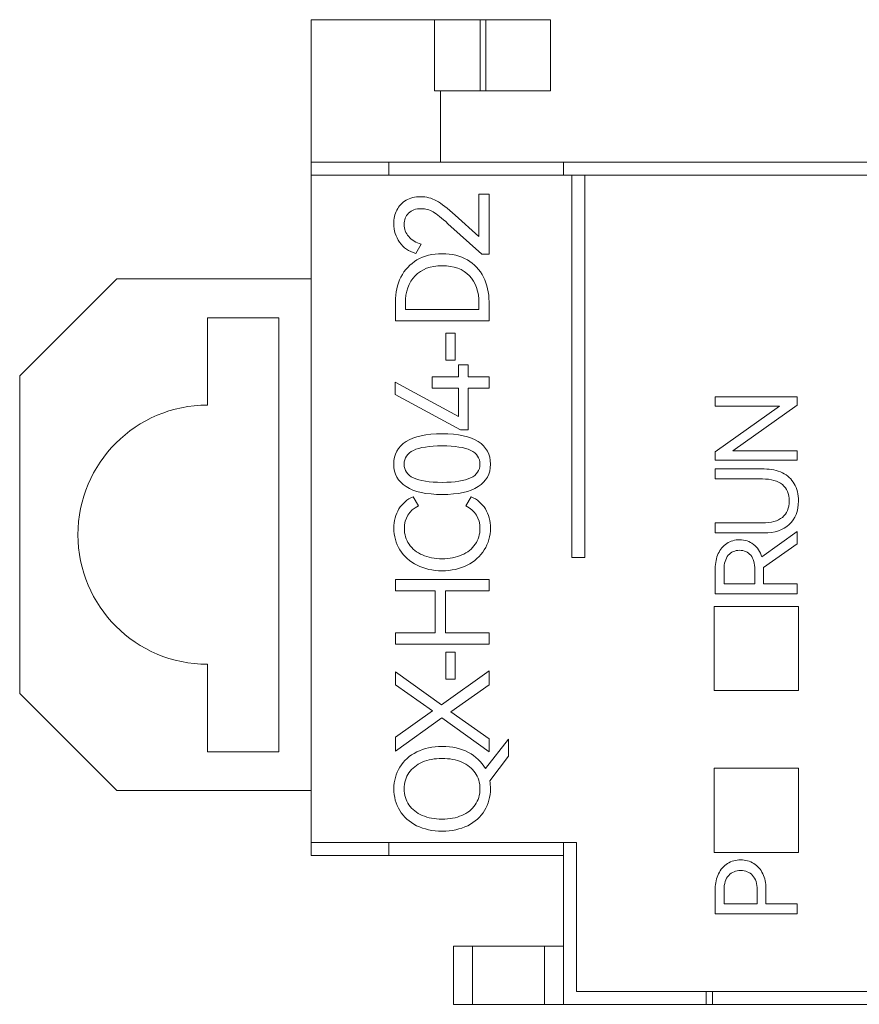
# Model space of a CAD drawing. Header units: inches. Extents: x 1617 to 2044, y 173 to 473.
# Tile 6 of 29: x 1737 to 1750, y 399 to 414. Entities that reach past the tile are written whole.
import ezdxf

# ---------------------------------------------------------------- set-up
doc = ezdxf.new("R2010")
doc.units = ezdxf.units.IN
doc.header["$LTSCALE"] = 23.1
doc.header["$MEASUREMENT"] = 0
doc.layers.get('0').update_dxf_attribs({"lineweight": 18})
doc.layers.add('layer 1', color=7, linetype='Continuous')

msp = doc.modelspace()

# ---------------------------------------------------------------- linework, layer by layer
at = {"color": 0, "linetype": 'Continuous', "lineweight": 0}
for p, q in [((1741.07, 400.954), (1741.07, 413.854)), ((1741.07, 413.854), (1744.77, 413.854)), ((1742.977, 412.754), (1742.977, 413.854)), ((1743.684, 412.754), (1743.684, 413.854)), ((1743.77, 413.854), (1743.77, 412.754)), ((1744.77, 413.854), (1744.77, 412.754)), ((1744.77, 412.754), (1742.977, 412.754)), ((1743.07, 411.654), (1743.07, 412.754)), ((1741.07, 411.654), (1840.07, 411.654)), ((1742.27, 411.654), (1742.27, 411.454)), ((1744.97, 411.654), (1744.97, 411.454)), ((1741.07, 411.454), (1761.244, 411.454)), ((1736.57, 408.354), (1738.07, 409.854)), ((1741.07, 409.854), (1738.07, 409.854)), ((1739.47, 407.904), (1739.47, 409.254)), ((1740.57, 409.254), (1739.47, 409.254)), ((1740.57, 409.254), (1740.57, 402.554)), ((1736.57, 403.454), (1736.57, 408.354)), ((1739.47, 402.554), (1739.47, 403.904)), ((1738.07, 401.954), (1736.57, 403.454)), ((1739.47, 402.554), (1740.57, 402.554)), ((1741.07, 401.954), (1738.07, 401.954)), ((1745.17, 401.154), (1741.07, 401.154)), ((1742.27, 401.154), (1742.27, 400.954)), ((1744.97, 401.154), (1744.97, 398.654)), ((1745.17, 398.854), (1745.17, 401.154)), ((1741.07, 400.954), (1744.97, 400.954)), ((1743.27, 399.554), (1743.27, 398.654)), ((1743.27, 399.554), (1744.97, 399.554)), ((1743.563, 399.554), (1743.563, 398.654)), ((1744.677, 399.554), (1744.677, 398.654)), ((1761.244, 398.854), (1745.17, 398.854)), ((1747.17, 398.654), (1747.17, 398.854)), ((1747.27, 398.854), (1747.27, 398.654)), ((1743.27, 398.654), (1839.87, 398.654))]:
    msp.add_line(p, q, dxfattribs=at)
msp.add_arc((1739.47, 405.904), 2, 90, 270, dxfattribs=at)
at = {"layer": 'layer 1', "color": 32, "lineweight": 5}
for points, knots in [([(1745.097, 411.454), (1745.097, 411.454), (1745.097, 405.554), (1745.097, 405.554), (1745.097, 405.554), (1745.097, 405.554), (1745.297, 405.554), (1745.297, 405.554), (1745.297, 405.554), (1745.297, 405.554), (1745.297, 411.454), (1745.297, 411.454), (1745.297, 411.454), (1745.297, 411.454), (1745.097, 411.454), (1745.097, 411.454)], [0, 0, 0, 0, 0.25, 0.25, 0.25, 0.25, 0.5, 0.5, 0.5, 0.5, 0.75, 0.75, 0.75, 0.75, 1, 1, 1, 1]), ([(1743.663, 410.506), (1743.663, 410.506), (1743.663, 411.16), (1743.663, 411.16), (1743.663, 411.16), (1743.663, 411.16), (1743.819, 411.16), (1743.819, 411.16), (1743.819, 411.16), (1743.819, 411.16), (1743.819, 410.237), (1743.819, 410.237), (1743.819, 410.237), (1743.819, 410.237), (1743.706, 410.237), (1743.706, 410.237), (1743.706, 410.237), (1743.706, 410.237), (1743.185, 410.705), (1743.185, 410.705), (1743.185, 410.705), (1743.087, 410.793), (1743.01, 410.855), (1742.955, 410.887), (1742.955, 410.887), (1742.9, 410.919), (1742.838, 410.937), (1742.772, 410.937), (1742.772, 410.937), (1742.688, 410.937), (1742.622, 410.913), (1742.576, 410.867), (1742.576, 410.867), (1742.531, 410.822), (1742.507, 410.763), (1742.507, 410.694), (1742.507, 410.694), (1742.507, 410.622), (1742.531, 410.56), (1742.579, 410.506), (1742.579, 410.506), (1742.627, 410.452), (1742.691, 410.413), (1742.77, 410.389), (1742.77, 410.389), (1742.77, 410.389), (1742.689, 410.247), (1742.689, 410.247), (1742.689, 410.247), (1742.581, 410.276), (1742.496, 410.334), (1742.437, 410.419), (1742.437, 410.419), (1742.378, 410.504), (1742.347, 410.6), (1742.347, 410.705), (1742.347, 410.705), (1742.347, 410.782), (1742.364, 410.852), (1742.396, 410.915), (1742.396, 410.915), (1742.427, 410.977), (1742.476, 411.029), (1742.538, 411.066), (1742.538, 411.066), (1742.6, 411.103), (1742.676, 411.122), (1742.764, 411.122), (1742.764, 411.122), (1742.85, 411.122), (1742.931, 411.1), (1743.007, 411.059), (1743.007, 411.059), (1743.083, 411.018), (1743.181, 410.941), (1743.296, 410.838), (1743.296, 410.838), (1743.296, 410.838), (1743.663, 410.506), (1743.663, 410.506)], [0, 0, 0, 0, 0.05, 0.05, 0.05, 0.05, 0.1, 0.1, 0.1, 0.1, 0.15, 0.15, 0.15, 0.15, 0.2, 0.2, 0.2, 0.2, 0.25, 0.25, 0.25, 0.25, 0.3, 0.3, 0.3, 0.3, 0.35, 0.35, 0.35, 0.35, 0.4, 0.4, 0.4, 0.4, 0.45, 0.45, 0.45, 0.45, 0.5, 0.5, 0.5, 0.5, 0.55, 0.55, 0.55, 0.55, 0.6, 0.6, 0.6, 0.6, 0.65, 0.65, 0.65, 0.65, 0.7, 0.7, 0.7, 0.7, 0.75, 0.75, 0.75, 0.75, 0.8, 0.8, 0.8, 0.8, 0.85, 0.85, 0.85, 0.85, 0.9, 0.9, 0.9, 0.9, 0.95, 0.95, 0.95, 0.95, 1, 1, 1, 1]), ([(1742.373, 409.499), (1742.373, 409.64), (1742.401, 409.767), (1742.458, 409.88), (1742.458, 409.88), (1742.514, 409.992), (1742.598, 410.081), (1742.706, 410.145), (1742.706, 410.145), (1742.814, 410.209), (1742.944, 410.242), (1743.094, 410.242), (1743.094, 410.242), (1743.245, 410.242), (1743.376, 410.209), (1743.484, 410.146), (1743.484, 410.146), (1743.592, 410.083), (1743.676, 409.994), (1743.733, 409.882), (1743.733, 409.882), (1743.79, 409.769), (1743.819, 409.64), (1743.819, 409.499), (1743.819, 409.499), (1743.819, 409.499), (1743.819, 409.204), (1743.819, 409.204), (1743.819, 409.204), (1743.819, 409.204), (1742.373, 409.204), (1742.373, 409.204), (1742.373, 409.204), (1742.373, 409.204), (1742.373, 409.499), (1742.373, 409.499)], [0, 0, 0, 0, 0.111111, 0.111111, 0.111111, 0.111111, 0.222222, 0.222222, 0.222222, 0.222222, 0.333333, 0.333333, 0.333333, 0.333333, 0.444444, 0.444444, 0.444444, 0.444444, 0.555556, 0.555556, 0.555556, 0.555556, 0.666667, 0.666667, 0.666667, 0.666667, 0.777778, 0.777778, 0.777778, 0.777778, 0.888889, 0.888889, 0.888889, 0.888889, 1, 1, 1, 1]), ([(1743.663, 409.476), (1743.663, 409.657), (1743.613, 409.8), (1743.515, 409.902), (1743.515, 409.902), (1743.417, 410.005), (1743.276, 410.056), (1743.094, 410.056), (1743.094, 410.056), (1742.915, 410.056), (1742.775, 410.004), (1742.676, 409.901), (1742.676, 409.901), (1742.577, 409.799), (1742.527, 409.655), (1742.527, 409.476), (1742.527, 409.476), (1742.527, 409.476), (1742.527, 409.38), (1742.527, 409.38), (1742.527, 409.38), (1742.527, 409.38), (1743.663, 409.38), (1743.663, 409.38), (1743.663, 409.38), (1743.663, 409.38), (1743.663, 409.476), (1743.663, 409.476)], [0, 0, 0, 0, 0.142857, 0.142857, 0.142857, 0.142857, 0.285714, 0.285714, 0.285714, 0.285714, 0.428571, 0.428571, 0.428571, 0.428571, 0.571429, 0.571429, 0.571429, 0.571429, 0.714286, 0.714286, 0.714286, 0.714286, 0.857143, 0.857143, 0.857143, 0.857143, 1, 1, 1, 1]), ([(1743.294, 408.596), (1743.294, 408.596), (1743.151, 408.596), (1743.151, 408.596), (1743.151, 408.596), (1743.151, 408.596), (1743.151, 409.014), (1743.151, 409.014), (1743.151, 409.014), (1743.151, 409.014), (1743.294, 409.014), (1743.294, 409.014), (1743.294, 409.014), (1743.294, 409.014), (1743.294, 408.596), (1743.294, 408.596)], [0, 0, 0, 0, 0.25, 0.25, 0.25, 0.25, 0.5, 0.5, 0.5, 0.5, 0.75, 0.75, 0.75, 0.75, 1, 1, 1, 1]), ([(1742.942, 408.34), (1742.942, 408.34), (1743.347, 408.34), (1743.347, 408.34), (1743.347, 408.34), (1743.347, 408.34), (1743.347, 408.524), (1743.347, 408.524), (1743.347, 408.524), (1743.347, 408.524), (1743.499, 408.524), (1743.499, 408.524), (1743.499, 408.524), (1743.499, 408.524), (1743.499, 408.34), (1743.499, 408.34), (1743.499, 408.34), (1743.499, 408.34), (1743.819, 408.34), (1743.819, 408.34), (1743.819, 408.34), (1743.819, 408.34), (1743.819, 408.165), (1743.819, 408.165), (1743.819, 408.165), (1743.819, 408.165), (1743.499, 408.165), (1743.499, 408.165), (1743.499, 408.165), (1743.499, 408.165), (1743.499, 407.525), (1743.499, 407.525), (1743.499, 407.525), (1743.499, 407.525), (1743.377, 407.525), (1743.377, 407.525), (1743.377, 407.525), (1743.377, 407.525), (1742.371, 408.068), (1742.371, 408.068), (1742.371, 408.068), (1742.371, 408.068), (1742.371, 408.259), (1742.371, 408.259), (1742.371, 408.259), (1742.371, 408.259), (1743.347, 407.73), (1743.347, 407.73), (1743.347, 407.73), (1743.347, 407.73), (1743.347, 408.165), (1743.347, 408.165), (1743.347, 408.165), (1743.347, 408.165), (1742.942, 408.165), (1742.942, 408.165), (1742.942, 408.165), (1742.942, 408.165), (1742.942, 408.34), (1742.942, 408.34)], [0, 0, 0, 0, 0.066667, 0.066667, 0.066667, 0.066667, 0.133333, 0.133333, 0.133333, 0.133333, 0.2, 0.2, 0.2, 0.2, 0.266667, 0.266667, 0.266667, 0.266667, 0.333333, 0.333333, 0.333333, 0.333333, 0.4, 0.4, 0.4, 0.4, 0.466667, 0.466667, 0.466667, 0.466667, 0.533333, 0.533333, 0.533333, 0.533333, 0.6, 0.6, 0.6, 0.6, 0.666667, 0.666667, 0.666667, 0.666667, 0.733333, 0.733333, 0.733333, 0.733333, 0.8, 0.8, 0.8, 0.8, 0.866667, 0.866667, 0.866667, 0.866667, 0.933333, 0.933333, 0.933333, 0.933333, 1, 1, 1, 1]), ([(1747.313, 407.183), (1747.313, 407.183), (1748.303, 407.887), (1748.303, 407.887), (1748.303, 407.887), (1748.303, 407.887), (1747.313, 407.887), (1747.313, 407.887), (1747.313, 407.887), (1747.313, 407.887), (1747.313, 408.032), (1747.313, 408.032), (1747.313, 408.032), (1747.313, 408.032), (1748.578, 408.032), (1748.578, 408.032), (1748.578, 408.032), (1748.578, 408.032), (1748.578, 407.903), (1748.578, 407.903), (1748.578, 407.903), (1748.578, 407.903), (1747.586, 407.199), (1747.586, 407.199), (1747.586, 407.199), (1747.586, 407.199), (1748.578, 407.199), (1748.578, 407.199), (1748.578, 407.199), (1748.578, 407.199), (1748.578, 407.054), (1748.578, 407.054), (1748.578, 407.054), (1748.578, 407.054), (1747.313, 407.054), (1747.313, 407.054), (1747.313, 407.054), (1747.313, 407.054), (1747.313, 407.183), (1747.313, 407.183)], [0, 0, 0, 0, 0.1, 0.1, 0.1, 0.1, 0.2, 0.2, 0.2, 0.2, 0.3, 0.3, 0.3, 0.3, 0.4, 0.4, 0.4, 0.4, 0.5, 0.5, 0.5, 0.5, 0.6, 0.6, 0.6, 0.6, 0.7, 0.7, 0.7, 0.7, 0.8, 0.8, 0.8, 0.8, 0.9, 0.9, 0.9, 0.9, 1, 1, 1, 1]), ([(1743.096, 407.463), (1743.341, 407.463), (1743.527, 407.422), (1743.652, 407.342), (1743.652, 407.342), (1743.777, 407.261), (1743.841, 407.144), (1743.841, 406.993), (1743.841, 406.993), (1743.841, 406.843), (1743.777, 406.727), (1743.651, 406.646), (1743.651, 406.646), (1743.525, 406.566), (1743.34, 406.525), (1743.096, 406.525), (1743.096, 406.525), (1742.851, 406.525), (1742.665, 406.565), (1742.538, 406.646), (1742.538, 406.646), (1742.411, 406.727), (1742.347, 406.843), (1742.347, 406.993), (1742.347, 406.993), (1742.347, 407.144), (1742.411, 407.261), (1742.537, 407.342), (1742.537, 407.342), (1742.663, 407.422), (1742.85, 407.463), (1743.096, 407.463)], [0, 0, 0, 0, 0.125, 0.125, 0.125, 0.125, 0.25, 0.25, 0.25, 0.25, 0.375, 0.375, 0.375, 0.375, 0.5, 0.5, 0.5, 0.5, 0.625, 0.625, 0.625, 0.625, 0.75, 0.75, 0.75, 0.75, 0.875, 0.875, 0.875, 0.875, 1, 1, 1, 1]), ([(1743.096, 406.712), (1743.292, 406.712), (1743.438, 406.735), (1743.535, 406.781), (1743.535, 406.781), (1743.631, 406.826), (1743.679, 406.897), (1743.679, 406.993), (1743.679, 406.993), (1743.679, 407.089), (1743.631, 407.16), (1743.536, 407.206), (1743.536, 407.206), (1743.44, 407.252), (1743.294, 407.275), (1743.096, 407.275), (1743.096, 407.275), (1742.897, 407.275), (1742.749, 407.252), (1742.652, 407.206), (1742.652, 407.206), (1742.556, 407.16), (1742.507, 407.089), (1742.507, 406.993), (1742.507, 406.993), (1742.507, 406.897), (1742.556, 406.825), (1742.652, 406.781), (1742.652, 406.781), (1742.749, 406.736), (1742.897, 406.712), (1743.096, 406.712)], [0, 0, 0, 0, 0.125, 0.125, 0.125, 0.125, 0.25, 0.25, 0.25, 0.25, 0.375, 0.375, 0.375, 0.375, 0.5, 0.5, 0.5, 0.5, 0.625, 0.625, 0.625, 0.625, 0.75, 0.75, 0.75, 0.75, 0.875, 0.875, 0.875, 0.875, 1, 1, 1, 1]), ([(1747.313, 406.765), (1747.313, 406.765), (1747.313, 406.919), (1747.313, 406.919), (1747.313, 406.919), (1747.313, 406.919), (1748.067, 406.919), (1748.067, 406.919), (1748.067, 406.919), (1748.175, 406.919), (1748.269, 406.899), (1748.349, 406.86), (1748.349, 406.86), (1748.429, 406.821), (1748.491, 406.764), (1748.533, 406.69), (1748.533, 406.69), (1748.576, 406.616), (1748.597, 406.527), (1748.597, 406.424), (1748.597, 406.424), (1748.597, 406.27), (1748.55, 406.149), (1748.456, 406.062), (1748.456, 406.062), (1748.361, 405.975), (1748.231, 405.932), (1748.067, 405.932), (1748.067, 405.932), (1748.067, 405.932), (1747.313, 405.932), (1747.313, 405.932), (1747.313, 405.932), (1747.313, 405.932), (1747.313, 406.086), (1747.313, 406.086), (1747.313, 406.086), (1747.313, 406.086), (1748.042, 406.086), (1748.042, 406.086), (1748.042, 406.086), (1748.176, 406.086), (1748.279, 406.115), (1748.349, 406.172), (1748.349, 406.172), (1748.42, 406.23), (1748.456, 406.314), (1748.456, 406.424), (1748.456, 406.424), (1748.456, 406.535), (1748.42, 406.62), (1748.349, 406.678), (1748.349, 406.678), (1748.279, 406.736), (1748.176, 406.765), (1748.042, 406.765), (1748.042, 406.765), (1748.042, 406.765), (1747.313, 406.765), (1747.313, 406.765)], [0, 0, 0, 0, 0.066667, 0.066667, 0.066667, 0.066667, 0.133333, 0.133333, 0.133333, 0.133333, 0.2, 0.2, 0.2, 0.2, 0.266667, 0.266667, 0.266667, 0.266667, 0.333333, 0.333333, 0.333333, 0.333333, 0.4, 0.4, 0.4, 0.4, 0.466667, 0.466667, 0.466667, 0.466667, 0.533333, 0.533333, 0.533333, 0.533333, 0.6, 0.6, 0.6, 0.6, 0.666667, 0.666667, 0.666667, 0.666667, 0.733333, 0.733333, 0.733333, 0.733333, 0.8, 0.8, 0.8, 0.8, 0.866667, 0.866667, 0.866667, 0.866667, 0.933333, 0.933333, 0.933333, 0.933333, 1, 1, 1, 1]), ([(1743.679, 406.001), (1743.679, 406.159), (1743.606, 406.275), (1743.459, 406.349), (1743.459, 406.349), (1743.459, 406.349), (1743.542, 406.491), (1743.542, 406.491), (1743.542, 406.491), (1743.636, 406.45), (1743.709, 406.387), (1743.762, 406.301), (1743.762, 406.301), (1743.814, 406.216), (1743.841, 406.117), (1743.841, 406.005), (1743.841, 406.005), (1743.841, 405.882), (1743.809, 405.771), (1743.746, 405.671), (1743.746, 405.671), (1743.683, 405.571), (1743.594, 405.492), (1743.481, 405.434), (1743.481, 405.434), (1743.368, 405.376), (1743.239, 405.347), (1743.094, 405.347), (1743.094, 405.347), (1742.949, 405.347), (1742.82, 405.376), (1742.707, 405.434), (1742.707, 405.434), (1742.594, 405.492), (1742.506, 405.571), (1742.443, 405.671), (1742.443, 405.671), (1742.38, 405.771), (1742.349, 405.882), (1742.349, 406.005), (1742.349, 406.005), (1742.349, 406.117), (1742.376, 406.216), (1742.428, 406.301), (1742.428, 406.301), (1742.481, 406.387), (1742.554, 406.45), (1742.648, 406.491), (1742.648, 406.491), (1742.648, 406.491), (1742.73, 406.349), (1742.73, 406.349), (1742.73, 406.349), (1742.584, 406.275), (1742.511, 406.159), (1742.511, 406.001), (1742.511, 406.001), (1742.511, 405.909), (1742.536, 405.827), (1742.584, 405.756), (1742.584, 405.756), (1742.633, 405.685), (1742.702, 405.629), (1742.79, 405.591), (1742.79, 405.591), (1742.878, 405.553), (1742.979, 405.533), (1743.094, 405.533), (1743.094, 405.533), (1743.209, 405.533), (1743.311, 405.553), (1743.399, 405.591), (1743.399, 405.591), (1743.488, 405.629), (1743.557, 405.685), (1743.606, 405.756), (1743.606, 405.756), (1743.654, 405.827), (1743.679, 405.909), (1743.679, 406.001)], [0, 0, 0, 0, 0.05, 0.05, 0.05, 0.05, 0.1, 0.1, 0.1, 0.1, 0.15, 0.15, 0.15, 0.15, 0.2, 0.2, 0.2, 0.2, 0.25, 0.25, 0.25, 0.25, 0.3, 0.3, 0.3, 0.3, 0.35, 0.35, 0.35, 0.35, 0.4, 0.4, 0.4, 0.4, 0.45, 0.45, 0.45, 0.45, 0.5, 0.5, 0.5, 0.5, 0.55, 0.55, 0.55, 0.55, 0.6, 0.6, 0.6, 0.6, 0.65, 0.65, 0.65, 0.65, 0.7, 0.7, 0.7, 0.7, 0.75, 0.75, 0.75, 0.75, 0.8, 0.8, 0.8, 0.8, 0.85, 0.85, 0.85, 0.85, 0.9, 0.9, 0.9, 0.9, 0.95, 0.95, 0.95, 0.95, 1, 1, 1, 1]), ([(1748.578, 405.952), (1748.578, 405.952), (1748.578, 405.764), (1748.578, 405.764), (1748.578, 405.764), (1748.578, 405.764), (1748.06, 405.397), (1748.06, 405.397), (1748.06, 405.397), (1748.06, 405.397), (1748.06, 405.382), (1748.06, 405.382), (1748.06, 405.382), (1748.06, 405.382), (1748.06, 405.146), (1748.06, 405.146), (1748.06, 405.146), (1748.06, 405.146), (1748.578, 405.146), (1748.578, 405.146), (1748.578, 405.146), (1748.578, 405.146), (1748.578, 404.993), (1748.578, 404.993), (1748.578, 404.993), (1748.578, 404.993), (1747.313, 404.993), (1747.313, 404.993), (1747.313, 404.993), (1747.313, 404.993), (1747.313, 405.382), (1747.313, 405.382), (1747.313, 405.382), (1747.313, 405.468), (1747.329, 405.545), (1747.36, 405.612), (1747.36, 405.612), (1747.391, 405.68), (1747.435, 405.732), (1747.492, 405.77), (1747.492, 405.77), (1747.549, 405.807), (1747.614, 405.826), (1747.688, 405.826), (1747.688, 405.826), (1747.771, 405.826), (1747.843, 405.802), (1747.903, 405.755), (1747.903, 405.755), (1747.964, 405.708), (1748.007, 405.643), (1748.034, 405.56), (1748.034, 405.56), (1748.034, 405.56), (1748.578, 405.952), (1748.578, 405.952)], [0, 0, 0, 0, 0.071429, 0.071429, 0.071429, 0.071429, 0.142857, 0.142857, 0.142857, 0.142857, 0.214286, 0.214286, 0.214286, 0.214286, 0.285714, 0.285714, 0.285714, 0.285714, 0.357143, 0.357143, 0.357143, 0.357143, 0.428571, 0.428571, 0.428571, 0.428571, 0.5, 0.5, 0.5, 0.5, 0.571429, 0.571429, 0.571429, 0.571429, 0.642857, 0.642857, 0.642857, 0.642857, 0.714286, 0.714286, 0.714286, 0.714286, 0.785714, 0.785714, 0.785714, 0.785714, 0.857143, 0.857143, 0.857143, 0.857143, 0.928571, 0.928571, 0.928571, 0.928571, 1, 1, 1, 1]), ([(1747.448, 405.146), (1747.448, 405.146), (1747.925, 405.146), (1747.925, 405.146), (1747.925, 405.146), (1747.925, 405.146), (1747.925, 405.363), (1747.925, 405.363), (1747.925, 405.363), (1747.925, 405.461), (1747.903, 405.535), (1747.86, 405.586), (1747.86, 405.586), (1747.817, 405.638), (1747.759, 405.663), (1747.688, 405.663), (1747.688, 405.663), (1747.617, 405.663), (1747.559, 405.638), (1747.514, 405.586), (1747.514, 405.586), (1747.47, 405.535), (1747.448, 405.46), (1747.448, 405.363), (1747.448, 405.363), (1747.448, 405.363), (1747.448, 405.146), (1747.448, 405.146)], [0, 0, 0, 0, 0.142857, 0.142857, 0.142857, 0.142857, 0.285714, 0.285714, 0.285714, 0.285714, 0.428571, 0.428571, 0.428571, 0.428571, 0.571429, 0.571429, 0.571429, 0.571429, 0.714286, 0.714286, 0.714286, 0.714286, 0.857143, 0.857143, 0.857143, 0.857143, 1, 1, 1, 1]), ([(1742.989, 404.389), (1742.989, 404.389), (1742.989, 405.038), (1742.989, 405.038), (1742.989, 405.038), (1742.989, 405.038), (1742.373, 405.038), (1742.373, 405.038), (1742.373, 405.038), (1742.373, 405.038), (1742.373, 405.214), (1742.373, 405.214), (1742.373, 405.214), (1742.373, 405.214), (1743.819, 405.214), (1743.819, 405.214), (1743.819, 405.214), (1743.819, 405.214), (1743.819, 405.038), (1743.819, 405.038), (1743.819, 405.038), (1743.819, 405.038), (1743.147, 405.038), (1743.147, 405.038), (1743.147, 405.038), (1743.147, 405.038), (1743.147, 404.389), (1743.147, 404.389), (1743.147, 404.389), (1743.147, 404.389), (1743.819, 404.389), (1743.819, 404.389), (1743.819, 404.389), (1743.819, 404.389), (1743.819, 404.214), (1743.819, 404.214), (1743.819, 404.214), (1743.819, 404.214), (1742.373, 404.214), (1742.373, 404.214), (1742.373, 404.214), (1742.373, 404.214), (1742.373, 404.389), (1742.373, 404.389), (1742.373, 404.389), (1742.373, 404.389), (1742.989, 404.389), (1742.989, 404.389)], [0, 0, 0, 0, 0.083333, 0.083333, 0.083333, 0.083333, 0.166667, 0.166667, 0.166667, 0.166667, 0.25, 0.25, 0.25, 0.25, 0.333333, 0.333333, 0.333333, 0.333333, 0.416667, 0.416667, 0.416667, 0.416667, 0.5, 0.5, 0.5, 0.5, 0.583333, 0.583333, 0.583333, 0.583333, 0.666667, 0.666667, 0.666667, 0.666667, 0.75, 0.75, 0.75, 0.75, 0.833333, 0.833333, 0.833333, 0.833333, 0.916667, 0.916667, 0.916667, 0.916667, 1, 1, 1, 1]), ([(1743.294, 403.672), (1743.294, 403.672), (1743.151, 403.672), (1743.151, 403.672), (1743.151, 403.672), (1743.151, 403.672), (1743.151, 404.091), (1743.151, 404.091), (1743.151, 404.091), (1743.151, 404.091), (1743.294, 404.091), (1743.294, 404.091), (1743.294, 404.091), (1743.294, 404.091), (1743.294, 403.672), (1743.294, 403.672)], [0, 0, 0, 0, 0.25, 0.25, 0.25, 0.25, 0.5, 0.5, 0.5, 0.5, 0.75, 0.75, 0.75, 0.75, 1, 1, 1, 1]), ([(1742.373, 403.789), (1742.373, 403.789), (1743.086, 403.277), (1743.086, 403.277), (1743.086, 403.277), (1743.086, 403.277), (1743.819, 403.803), (1743.819, 403.803), (1743.819, 403.803), (1743.819, 403.803), (1743.819, 403.587), (1743.819, 403.587), (1743.819, 403.587), (1743.819, 403.587), (1743.228, 403.169), (1743.228, 403.169), (1743.228, 403.169), (1743.228, 403.169), (1743.819, 402.754), (1743.819, 402.754), (1743.819, 402.754), (1743.819, 402.754), (1743.819, 402.55), (1743.819, 402.55), (1743.819, 402.55), (1743.819, 402.55), (1743.088, 403.076), (1743.088, 403.076), (1743.088, 403.076), (1743.088, 403.076), (1742.373, 402.564), (1742.373, 402.564), (1742.373, 402.564), (1742.373, 402.564), (1742.373, 402.781), (1742.373, 402.781), (1742.373, 402.781), (1742.373, 402.781), (1742.948, 403.184), (1742.948, 403.184), (1742.948, 403.184), (1742.948, 403.184), (1742.373, 403.585), (1742.373, 403.585), (1742.373, 403.585), (1742.373, 403.585), (1742.373, 403.789), (1742.373, 403.789)], [0, 0, 0, 0, 0.083333, 0.083333, 0.083333, 0.083333, 0.166667, 0.166667, 0.166667, 0.166667, 0.25, 0.25, 0.25, 0.25, 0.333333, 0.333333, 0.333333, 0.333333, 0.416667, 0.416667, 0.416667, 0.416667, 0.5, 0.5, 0.5, 0.5, 0.583333, 0.583333, 0.583333, 0.583333, 0.666667, 0.666667, 0.666667, 0.666667, 0.75, 0.75, 0.75, 0.75, 0.833333, 0.833333, 0.833333, 0.833333, 0.916667, 0.916667, 0.916667, 0.916667, 1, 1, 1, 1]), ([(1744.119, 402.75), (1744.119, 402.75), (1744.119, 402.485), (1744.119, 402.485), (1744.119, 402.485), (1744.119, 402.485), (1743.829, 402.106), (1743.829, 402.106), (1743.829, 402.106), (1743.837, 402.065), (1743.841, 402.024), (1743.841, 401.981), (1743.841, 401.981), (1743.841, 401.858), (1743.81, 401.746), (1743.75, 401.647), (1743.75, 401.647), (1743.689, 401.547), (1743.602, 401.469), (1743.489, 401.412), (1743.489, 401.412), (1743.376, 401.356), (1743.244, 401.328), (1743.094, 401.328), (1743.094, 401.328), (1742.945, 401.328), (1742.814, 401.356), (1742.701, 401.412), (1742.701, 401.412), (1742.588, 401.469), (1742.501, 401.547), (1742.44, 401.647), (1742.44, 401.647), (1742.379, 401.746), (1742.349, 401.858), (1742.349, 401.981), (1742.349, 401.981), (1742.349, 402.105), (1742.38, 402.217), (1742.441, 402.316), (1742.441, 402.316), (1742.502, 402.416), (1742.589, 402.494), (1742.702, 402.55), (1742.702, 402.55), (1742.814, 402.607), (1742.945, 402.635), (1743.094, 402.635), (1743.094, 402.635), (1743.249, 402.635), (1743.385, 402.605), (1743.5, 402.544), (1743.5, 402.544), (1743.615, 402.482), (1743.702, 402.399), (1743.762, 402.294), (1743.762, 402.294), (1743.762, 402.294), (1744.119, 402.75), (1744.119, 402.75)], [0, 0, 0, 0, 0.066667, 0.066667, 0.066667, 0.066667, 0.133333, 0.133333, 0.133333, 0.133333, 0.2, 0.2, 0.2, 0.2, 0.266667, 0.266667, 0.266667, 0.266667, 0.333333, 0.333333, 0.333333, 0.333333, 0.4, 0.4, 0.4, 0.4, 0.466667, 0.466667, 0.466667, 0.466667, 0.533333, 0.533333, 0.533333, 0.533333, 0.6, 0.6, 0.6, 0.6, 0.666667, 0.666667, 0.666667, 0.666667, 0.733333, 0.733333, 0.733333, 0.733333, 0.8, 0.8, 0.8, 0.8, 0.866667, 0.866667, 0.866667, 0.866667, 0.933333, 0.933333, 0.933333, 0.933333, 1, 1, 1, 1]), ([(1743.094, 401.513), (1743.209, 401.513), (1743.31, 401.532), (1743.398, 401.57), (1743.398, 401.57), (1743.486, 401.607), (1743.555, 401.661), (1743.605, 401.733), (1743.605, 401.733), (1743.654, 401.804), (1743.679, 401.887), (1743.679, 401.981), (1743.679, 401.981), (1743.679, 402.076), (1743.654, 402.159), (1743.605, 402.229), (1743.605, 402.229), (1743.555, 402.3), (1743.486, 402.354), (1743.398, 402.392), (1743.398, 402.392), (1743.31, 402.431), (1743.209, 402.45), (1743.094, 402.45), (1743.094, 402.45), (1742.978, 402.45), (1742.876, 402.431), (1742.788, 402.392), (1742.788, 402.392), (1742.7, 402.354), (1742.631, 402.3), (1742.582, 402.229), (1742.582, 402.229), (1742.534, 402.159), (1742.509, 402.076), (1742.509, 401.981), (1742.509, 401.981), (1742.509, 401.887), (1742.534, 401.804), (1742.582, 401.734), (1742.582, 401.734), (1742.631, 401.663), (1742.7, 401.609), (1742.788, 401.571), (1742.788, 401.571), (1742.876, 401.532), (1742.978, 401.513), (1743.094, 401.513)], [0, 0, 0, 0, 0.083333, 0.083333, 0.083333, 0.083333, 0.166667, 0.166667, 0.166667, 0.166667, 0.25, 0.25, 0.25, 0.25, 0.333333, 0.333333, 0.333333, 0.333333, 0.416667, 0.416667, 0.416667, 0.416667, 0.5, 0.5, 0.5, 0.5, 0.583333, 0.583333, 0.583333, 0.583333, 0.666667, 0.666667, 0.666667, 0.666667, 0.75, 0.75, 0.75, 0.75, 0.833333, 0.833333, 0.833333, 0.833333, 0.916667, 0.916667, 0.916667, 0.916667, 1, 1, 1, 1]), ([(1747.313, 400.44), (1747.313, 400.525), (1747.33, 400.601), (1747.363, 400.669), (1747.363, 400.669), (1747.396, 400.736), (1747.443, 400.789), (1747.502, 400.827), (1747.502, 400.827), (1747.562, 400.865), (1747.629, 400.884), (1747.705, 400.884), (1747.705, 400.884), (1747.781, 400.884), (1747.849, 400.865), (1747.908, 400.828), (1747.908, 400.828), (1747.968, 400.79), (1748.014, 400.738), (1748.047, 400.67), (1748.047, 400.67), (1748.08, 400.603), (1748.096, 400.526), (1748.096, 400.44), (1748.096, 400.44), (1748.096, 400.44), (1748.096, 400.205), (1748.096, 400.205), (1748.096, 400.205), (1748.096, 400.205), (1748.578, 400.205), (1748.578, 400.205), (1748.578, 400.205), (1748.578, 400.205), (1748.578, 400.051), (1748.578, 400.051), (1748.578, 400.051), (1748.578, 400.051), (1747.313, 400.051), (1747.313, 400.051), (1747.313, 400.051), (1747.313, 400.051), (1747.313, 400.44), (1747.313, 400.44)], [0, 0, 0, 0, 0.090909, 0.090909, 0.090909, 0.090909, 0.181818, 0.181818, 0.181818, 0.181818, 0.272727, 0.272727, 0.272727, 0.272727, 0.363636, 0.363636, 0.363636, 0.363636, 0.454545, 0.454545, 0.454545, 0.454545, 0.545455, 0.545455, 0.545455, 0.545455, 0.636364, 0.636364, 0.636364, 0.636364, 0.727273, 0.727273, 0.727273, 0.727273, 0.818182, 0.818182, 0.818182, 0.818182, 0.909091, 0.909091, 0.909091, 0.909091, 1, 1, 1, 1]), ([(1747.961, 400.421), (1747.961, 400.517), (1747.937, 400.592), (1747.889, 400.644), (1747.889, 400.644), (1747.842, 400.696), (1747.78, 400.721), (1747.705, 400.721), (1747.705, 400.721), (1747.63, 400.721), (1747.569, 400.696), (1747.52, 400.644), (1747.52, 400.644), (1747.472, 400.592), (1747.448, 400.517), (1747.448, 400.421), (1747.448, 400.421), (1747.448, 400.421), (1747.448, 400.205), (1747.448, 400.205), (1747.448, 400.205), (1747.448, 400.205), (1747.961, 400.205), (1747.961, 400.205), (1747.961, 400.205), (1747.961, 400.205), (1747.961, 400.421), (1747.961, 400.421)], [0, 0, 0, 0, 0.142857, 0.142857, 0.142857, 0.142857, 0.285714, 0.285714, 0.285714, 0.285714, 0.428571, 0.428571, 0.428571, 0.428571, 0.571429, 0.571429, 0.571429, 0.571429, 0.714286, 0.714286, 0.714286, 0.714286, 0.857143, 0.857143, 0.857143, 0.857143, 1, 1, 1, 1])]:
    msp.add_open_spline(points, degree=3, knots=knots, dxfattribs=at)
at = {"layer": 'layer 1', "lineweight": 5}
for points in [[(1747.298, 403.498), (1747.298, 403.498), (1747.298, 404.798), (1747.298, 404.798), (1747.298, 404.798), (1747.298, 404.798), (1748.598, 404.798), (1748.598, 404.798), (1748.598, 404.798), (1748.598, 404.798), (1748.598, 403.498), (1748.598, 403.498), (1748.598, 403.498), (1748.598, 403.498), (1747.298, 403.498), (1747.298, 403.498)], [(1747.298, 400.998), (1747.298, 400.998), (1747.298, 402.298), (1747.298, 402.298), (1747.298, 402.298), (1747.298, 402.298), (1748.598, 402.298), (1748.598, 402.298), (1748.598, 402.298), (1748.598, 402.298), (1748.598, 400.998), (1748.598, 400.998), (1748.598, 400.998), (1748.598, 400.998), (1747.298, 400.998), (1747.298, 400.998)]]:
    msp.add_open_spline(points, degree=3, knots=[0, 0, 0, 0, 0.25, 0.25, 0.25, 0.25, 0.5, 0.5, 0.5, 0.5, 0.75, 0.75, 0.75, 0.75, 1, 1, 1, 1], dxfattribs=at)

doc.saveas('drawing.dxf')
